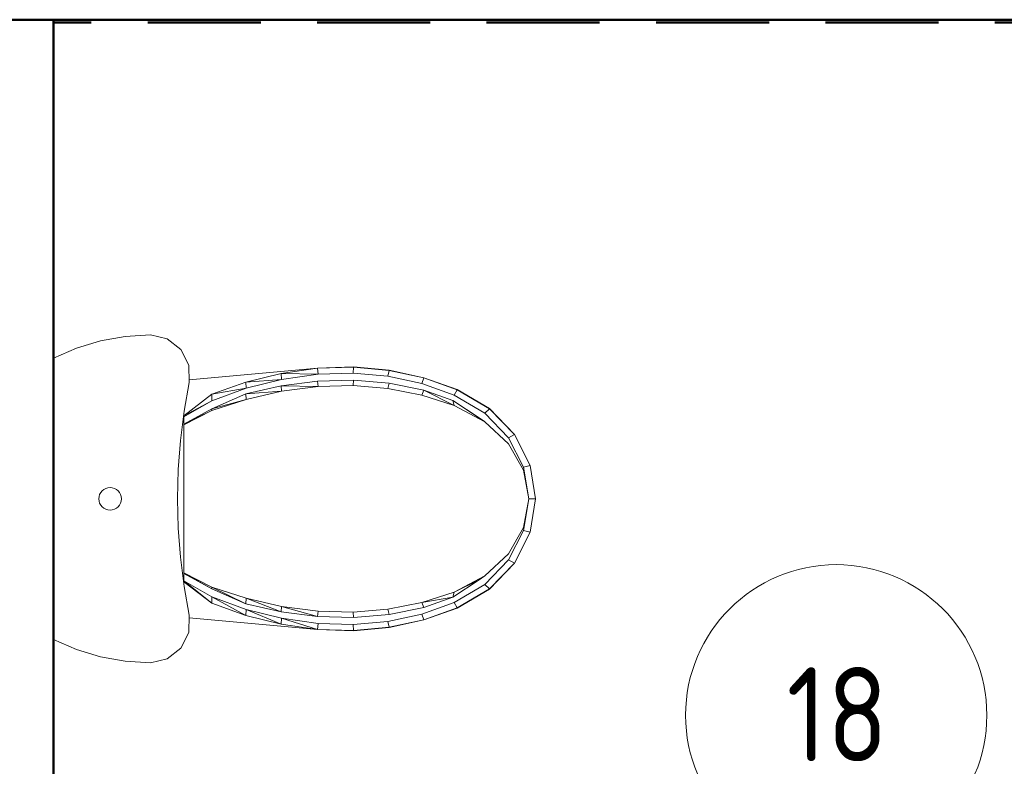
# Model space of a CAD drawing. Header units: millimetres. Extents: x 106 to 21007, y 2709 to 43947.
# Tile 25 of 31: x 14722 to 16029, y 41029 to 42020. Entities that reach past the tile are written whole.
import ezdxf

# ---------------------------------------------------------------- set-up
doc = ezdxf.new("R2010")
doc.units = ezdxf.units.MM
doc.linetypes.add('ADSK_Штриховая_ш3 п1_5', pattern=[225, 150, -75])
for name, color, linetype, lineweight in [('A-AREA-____-IDEN', 2, 'Continuous', 20), ('A-AREA-____-OTLN', 32, 'ADSK_Штриховая_ш3 п1_5', 50), ('A-ROOF-____-MCUT', 132, 'Continuous', 50), ('A-ROOF-____-OTLN', 132, 'Continuous', 20), ('A-WALL-____-MCUT', 113, 'Continuous', 50), ('A-WALL-____-OTLN', 113, 'Continuous', 20), ('M-EQPM-____-OTLN', 50, 'Continuous', 20)]:
    doc.layers.add(name, color=color, linetype=linetype, lineweight=lineweight)
doc.styles.add('GOST Common_1', font='GOST_Common.ttf', dxfattribs={"width": 0.9, "height": 125})

# ---------------------------------------------------------------- blocks, each defined once
blk = doc.blocks.new('Family - 83 new-609336-В_Этаж 04_Вентиляция')
at = {"layer": 'A-ROOF-____-MCUT', "color": 53}
blk.add_line((10800, -3493.8), (-1500, -3493.8), dxfattribs=at)
blk = doc.blocks.new('Family - RT - 008-609337-В_Этаж 04_Вентиляция')
blk.add_blockref('Family - 83 new-609336-В_Этаж 04_Вентиляция', (0, 0))
blk = doc.blocks.new('Прямая форма - 83 new-610915-В_Этаж 04_Вентиляция')
at = {"layer": 'A-WALL-____-MCUT', "color": 53}
for p, q in [((1843.8, 50), (0, 50)), ((0, 50), (0, -50)), ((1843.8, -50), (1843.8, 50)), ((0, -50), (1843.8, -50))]:
    blk.add_line(p, q, dxfattribs=at)
blk = doc.blocks.new('Прямая форма - SW - 013-610916-В_Этаж 04_Вентиляция')
blk.add_blockref('Прямая форма - 83 new-610915-В_Этаж 04_Вентиляция', (0, 0))
blk = doc.blocks.new('Прямая форма - 83 new-608940-В_Этаж 04_Вентиляция')
at = {"layer": 'M-EQPM-____-OTLN', "color": 9}
for p, q in [((-186.8, 0), (-200.1, -30.5)), ((200.1, -30.5), (186.8, 0)), ((-200.1, -30.5), (-209.7, -62.4)), ((209.7, -62.4), (200.1, -30.5)), ((-209.7, -62.4), (-215.5, -95.2)), ((-12.5, -66.6), (-10.6, -64.4)), ((-10.6, -64.4), (-8.3, -62.5)), ((-8.3, -62.5), (-5.7, -61.1)), ((-5.7, -61.1), (-2.9, -60.3)), ((-2.9, -60.3), (0, -60)), ((0, -60), (2.9, -60.3)), ((2.9, -60.3), (5.7, -61.1)), ((5.7, -61.1), (8.3, -62.5)), ((8.3, -62.5), (10.6, -64.4)), ((10.6, -64.4), (12.5, -66.6)), ((215.5, -95.2), (209.7, -62.4)), ((-15, -75), (-14.7, -72.1)), ((-14.7, -77.9), (-15, -75)), ((-14.7, -72.1), (-13.9, -69.2)), ((-13.9, -80.7), (-14.7, -77.9)), ((-13.9, -69.2), (-12.5, -66.6)), ((12.5, -66.6), (13.9, -69.2)), ((13.9, -69.2), (14.7, -72.1)), ((14.7, -77.9), (13.9, -80.7)), ((14.7, -72.1), (15, -75)), ((15, -75), (14.7, -77.9)), ((-12.5, -83.3), (-13.9, -80.7)), ((-10.6, -85.6), (-12.5, -83.3)), ((-8.3, -87.4), (-10.6, -85.6)), ((-5.7, -88.8), (-8.3, -87.4)), ((-2.9, -89.7), (-5.7, -88.8)), ((0, -90), (-2.9, -89.7)), ((2.9, -89.7), (0, -90)), ((5.7, -88.8), (2.9, -89.7)), ((8.3, -87.4), (5.7, -88.8)), ((10.6, -85.6), (8.3, -87.4)), ((12.5, -83.3), (10.6, -85.6)), ((13.9, -80.7), (12.5, -83.3)), ((-215.5, -95.2), (-217.5, -128.5)), ((217.5, -128.5), (215.5, -95.2)), ((-217.5, -128.5), (-212.4, -151)), ((212.4, -151), (217.5, -128.5)), ((-212.4, -151), (-198.2, -169.1)), ((198.2, -169.1), (212.4, -151)), ((-198.2, -169.1), (-177.6, -179.5)), ((-116.2, -173.2), (-77.6, -168.3)), ((-38.9, -165.4), (-77.6, -168.3)), ((0, -164.4), (-38.9, -165.4)), ((0, -164.4), (38.9, -165.4)), ((38.9, -165.4), (77.6, -168.3)), ((77.6, -168.3), (116.2, -173.2)), ((177.6, -179.5), (198.2, -169.1)), ((-177.6, -179.5), (-154.5, -180)), ((-157.8, -179.9), (-173.5, -350.4)), ((-154.5, -180), (-116.2, -173.2)), ((-138.7, -210.1), (-110.2, -172.9)), ((-138.7, -210.1), (-108.9, -172.9)), ((-108.9, -172.9), (-130.1, -210.2)), ((-119.6, -210.1), (-99.2, -172.9)), ((-119.6, -210.1), (-98, -172.9)), ((-98, -172.9), (-117.1, -210.2)), ((-108.9, -172.9), (-110.2, -172.9)), ((-108.9, -172.9), (-99.2, -172.9)), ((-98, -172.9), (-99.2, -172.9)), ((98, -172.9), (-98, -172.9)), ((117.1, -210.2), (98, -172.9)), ((98, -172.9), (99.2, -172.9)), ((99.2, -172.9), (108.9, -172.9)), ((99.2, -172.9), (119.6, -210.1)), ((99.2, -172.9), (117.1, -210.2)), ((108.9, -172.9), (110.2, -172.9)), ((130.1, -210.2), (108.9, -172.9)), ((110.2, -172.9), (138.7, -210.1)), ((110.2, -172.9), (130.1, -210.2)), ((116.2, -173.2), (154.5, -180)), ((154.5, -180), (177.6, -179.5)), ((157.8, -179.9), (173.5, -350.4)), ((-154.9, -255.3), (-138.7, -210.1)), ((-154.9, -255.3), (-130.1, -210.2)), ((-130.1, -210.2), (-146.7, -255.5)), ((-139.4, -255.3), (-119.6, -210.1)), ((-139.4, -255.3), (-117.1, -210.2)), ((-130.1, -210.2), (-138.7, -210.1)), ((-117.1, -210.2), (-132, -255.5)), ((-117.1, -210.2), (-119.6, -210.1)), ((117.1, -210.2), (119.6, -210.1)), ((132, -255.5), (117.1, -210.2)), ((119.6, -210.1), (139.4, -255.3)), ((119.6, -210.1), (132, -255.5)), ((130.1, -210.2), (138.7, -210.1)), ((146.7, -255.5), (130.1, -210.2)), ((138.7, -210.1), (154.9, -255.3)), ((138.7, -210.1), (146.7, -255.5)), ((-166.5, -302.2), (-154.9, -255.3)), ((-166.5, -302.2), (-146.7, -255.5)), ((-146.7, -255.5), (-158.6, -302.8)), ((-146.7, -255.5), (-154.9, -255.3)), ((-149.8, -302.2), (-139.4, -255.3)), ((-149.8, -302.2), (-132, -255.5)), ((-132, -255.5), (-142.7, -302.8)), ((-132, -255.5), (-139.4, -255.3)), ((132, -255.5), (139.4, -255.3)), ((142.7, -302.8), (132, -255.5)), ((139.4, -255.3), (149.8, -302.2)), ((139.4, -255.3), (142.7, -302.8)), ((146.7, -255.5), (154.9, -255.3)), ((158.6, -302.8), (146.7, -255.5)), ((154.9, -255.3), (166.5, -302.2)), ((154.9, -255.3), (158.6, -302.8)), ((-173.3, -350.4), (-166.5, -302.2)), ((-173.3, -350.4), (-158.6, -302.8)), ((-158.6, -302.8), (-166.5, -302.2)), ((-158.6, -302.8), (-165.6, -351.3)), ((-156, -350.4), (-149.8, -302.2)), ((-156, -350.4), (-142.7, -302.8)), ((-142.7, -302.8), (-149.8, -302.2)), ((-142.7, -302.8), (-149, -351.3)), ((142.7, -302.8), (149.8, -302.2)), ((149, -351.3), (142.7, -302.8)), ((149.8, -302.2), (149, -351.3)), ((149.8, -302.2), (156, -350.4)), ((158.6, -302.8), (166.5, -302.2)), ((165.6, -351.3), (158.6, -302.8)), ((166.5, -302.2), (165.6, -351.3)), ((166.5, -302.2), (173.3, -350.4)), ((-173.5, -350.4), (-175, -398.1)), ((-174.8, -398.1), (-173.3, -350.4)), ((-165.6, -351.3), (-173.3, -350.4)), ((-165.6, -351.3), (-167, -397.7)), ((-157.3, -398.1), (-156, -350.4)), ((-149, -351.3), (-156, -350.4)), ((-149, -351.3), (-150.3, -397.7)), ((149, -351.3), (156, -350.4)), ((150.3, -397.7), (149, -351.3)), ((156, -350.4), (157.3, -398.1)), ((165.6, -351.3), (173.3, -350.4)), ((167, -397.7), (165.6, -351.3)), ((173.3, -350.4), (174.8, -398.1)), ((173.5, -350.4), (175, -398.1)), ((-175, -398.1), (-170.7, -445.5)), ((-167, -397.7), (-174.8, -398.1)), ((-170.5, -445.5), (-174.8, -398.1)), ((-162.8, -443.9), (-167, -397.7)), ((-150.3, -397.7), (-157.3, -398.1)), ((-153.4, -445.5), (-157.3, -398.1)), ((-150.3, -397.7), (-146.5, -443.9)), ((146.5, -443.9), (150.3, -397.7)), ((150.3, -397.7), (157.3, -398.1)), ((157.3, -398.1), (153.4, -445.5)), ((167, -397.7), (162.8, -443.9)), ((167, -397.7), (174.8, -398.1)), ((174.8, -398.1), (170.5, -445.5)), ((170.7, -445.5), (175, -398.1)), ((-162.8, -443.9), (-170.5, -445.5)), ((-162.8, -443.9), (-153, -488.9)), ((-146.5, -443.9), (-153.4, -445.5)), ((-146.5, -443.9), (-137.7, -488.9)), ((137.7, -488.9), (146.5, -443.9)), ((146.5, -443.9), (153.4, -445.5)), ((153, -488.9), (162.8, -443.9)), ((162.8, -443.9), (170.5, -445.5)), ((-170.7, -445.5), (-160.6, -491.7)), ((-160.4, -491.7), (-170.5, -445.5)), ((-144.4, -491.7), (-153.4, -445.5)), ((153.4, -445.5), (144.4, -491.7)), ((170.5, -445.5), (160.4, -491.7)), ((160.6, -491.7), (170.7, -445.5)), ((-160.6, -491.7), (-144.9, -535.9)), ((-153, -488.9), (-160.4, -491.7)), ((-144.8, -535.9), (-160.4, -491.7)), ((-137.8, -531.8), (-153, -488.9)), ((-137.7, -488.9), (-144.4, -491.7)), ((-130.3, -530.2), (-144.4, -491.7)), ((-137.7, -488.9), (-124, -531.8)), ((-130.3, -530.2), (-137.7, -488.9)), ((124, -531.8), (137.7, -488.9)), ((144.4, -491.7), (124, -531.8)), ((144.4, -491.7), (130.3, -530.2)), ((137.7, -488.9), (144.4, -491.7)), ((137.8, -531.8), (153, -488.9)), ((160.4, -491.7), (144.8, -535.9)), ((144.9, -535.9), (160.6, -491.7)), ((153, -488.9), (160.4, -491.7)), ((-144.9, -535.9), (-119.7, -578.7)), ((-137.8, -531.8), (-144.8, -535.9)), ((-119.6, -578.7), (-144.8, -535.9)), ((-113.8, -572.6), (-137.8, -531.8)), ((-107.6, -565), (-130.3, -530.2)), ((-124, -531.8), (-130.3, -530.2)), ((-124, -531.8), (-102.4, -572.6)), ((-107.6, -565), (-124, -531.8)), ((130.3, -530.2), (102.4, -572.6)), ((102.4, -572.6), (124, -531.8)), ((130.3, -530.2), (107.6, -565)), ((113.8, -572.6), (137.8, -531.8)), ((144.8, -535.9), (119.6, -578.7)), ((119.7, -578.7), (144.9, -535.9)), ((124, -531.8), (130.3, -530.2)), ((137.8, -531.8), (144.8, -535.9)), ((-113.8, -572.6), (-119.6, -578.7)), ((-81.1, -604.2), (-113.8, -572.6)), ((-102.4, -572.6), (-107.6, -565)), ((-102.4, -572.6), (-73, -604.2)), ((102.4, -572.6), (73, -604.2)), ((81.1, -604.2), (113.8, -572.6)), ((107.6, -565), (102.7, -572.1)), ((113.8, -572.6), (119.6, -578.7)), ((-119.7, -578.7), (-85.3, -611.8)), ((-85.2, -611.8), (-119.6, -578.7)), ((119.6, -578.7), (85.2, -611.8)), ((85.3, -611.8), (119.7, -578.7)), ((-85.3, -611.8), (-44.3, -632.8)), ((-81.1, -604.2), (-85.2, -611.8)), ((-44.3, -632.8), (-85.2, -611.8)), ((-42.2, -624.1), (-81.1, -604.2)), ((-73, -604.2), (-37.9, -624.1)), ((73, -604.2), (37.9, -624.1)), ((42.2, -624.1), (81.1, -604.2)), ((44.3, -632.8), (85.3, -611.8)), ((85.2, -611.8), (44.3, -632.8)), ((81.1, -604.2), (85.2, -611.8)), ((-42.2, -624.1), (-44.3, -632.8)), ((0, -631), (-42.2, -624.1)), ((-37.9, -624.1), (0, -631)), ((0, -631), (42.2, -624.1)), ((0, -631), (37.9, -624.1)), ((42.2, -624.1), (44.3, -632.8)), ((-44.3, -632.8), (0, -640)), ((0, -640), (-44.3, -632.8)), ((0, -631), (0, -640)), ((0, -640), (44.3, -632.8)), ((44.3, -632.8), (0, -640))]:
    blk.add_line(p, q, dxfattribs=at)
blk = doc.blocks.new('Прямая форма - FU - 054-611357-В_Этаж 04_Вентиляция')
blk.add_blockref('Прямая форма - 83 new-608940-В_Этаж 04_Вентиляция', (0, 0))
blk = doc.blocks.new('83 new_ifc_RVT-1-В_Этаж 04_Вентиляция')
at = {"layer": 'A-ROOF-____-OTLN', "color": 253, "lineweight": 9, "rotation": 180}
blk.add_blockref('Family - RT - 008-609337-В_Этаж 04_Вентиляция', (30210.3, 38525.8), dxfattribs=at)
at = {"layer": 'A-WALL-____-OTLN', "color": 253, "lineweight": 9, "rotation": 90}
blk.add_blockref('Прямая форма - SW - 013-610916-В_Этаж 04_Вентиляция', (25560.3, 40175.8), dxfattribs=at)
at = {"layer": 'M-EQPM-____-OTLN', "color": 253, "lineweight": 9, "rotation": 90}
blk.add_blockref('Прямая форма - FU - 054-611357-В_Этаж 04_Вентиляция', (25610.3, 41383.7), dxfattribs=at)
blk = doc.blocks.new('ADSK_M_Помещения - Номер Имя-152985-В_Этаж 04_Вентиляция')
at = {"layer": 'A-AREA-____-IDEN'}
blk.add_circle((0, 0), 4, dxfattribs=at)

msp = doc.modelspace()

# ---------------------------------------------------------------- linework, layer by layer
at = {"layer": 'A-AREA-____-OTLN'}
msp.add_line((16167, 42015.8), (14767, 42015.8), dxfattribs=at)

# ---------------------------------------------------------------- block references
at = {"lineweight": 9}
msp.add_blockref('83 new_ifc_RVT-1-В_Этаж 04_Вентиляция', (-10843.3, 0), dxfattribs=at)
at = {"layer": 'A-AREA-____-IDEN', "xscale": 49.99999999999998, "yscale": 49.99999999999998, "zscale": 49.99999999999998}
msp.add_blockref('ADSK_M_Помещения - Номер Имя-152985-В_Этаж 04_Вентиляция', (15806.2, 41096.4), dxfattribs=at)

# ---------------------------------------------------------------- texts
at = {"layer": 'A-AREA-____-IDEN', "lineweight": 9, "insert": (15740.3, 41160.2), "char_height": 125, "width": 165.949, "attachment_point": 1, "style": 'GOST Common_1'}
msp.add_mtext('18', dxfattribs=at)

doc.saveas('drawing.dxf')
